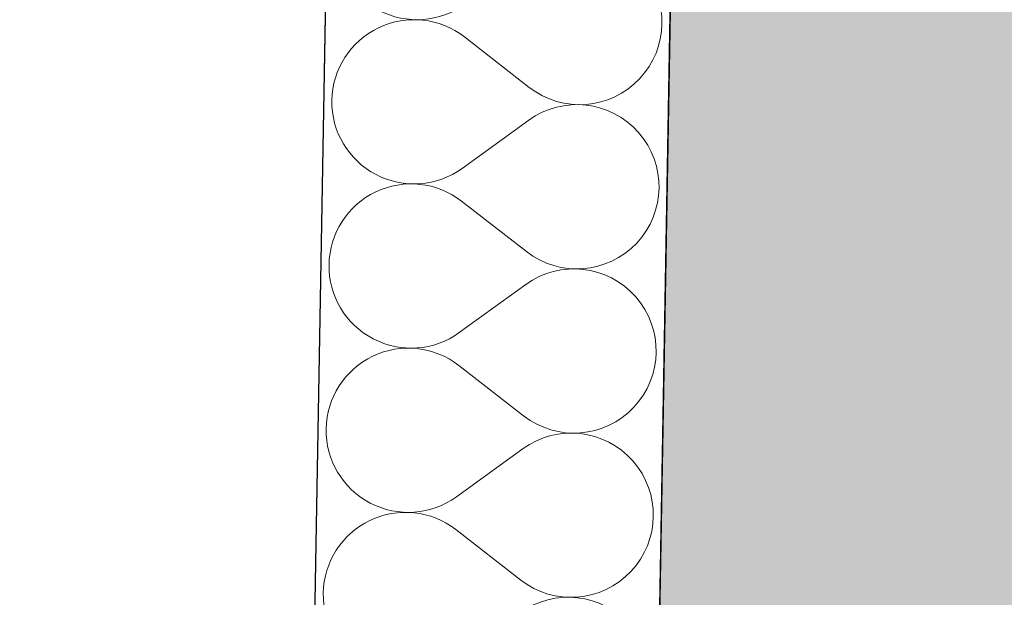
# Model space of a CAD drawing. Header units: millimetres. Extents: x -24674 to 2959, y -2716 to 20653.
# Tile 48 of 161: x -20642 to -20185, y 8204 to 8472. Entities that reach past the tile are written whole.
import ezdxf

# ---------------------------------------------------------------- set-up
doc = ezdxf.new("R2010")
doc.units = ezdxf.units.MM
doc.header["$MEASUREMENT"] = 0
doc.linetypes.add('Wipeout_Contour', pattern=[1000, 0, -1000])
for name, color, linetype in [('9._POHLED ZÁPADNÍ_1_Konstrukce - nosné', 7, 'Continuous'), ('9._POHLED ZÁPADNÍ_1_Nové_Konstrukce - nosné', 7, 'Continuous'), ('9._POHLED ZÁPADNÍ_1_Nové_Výplně – Řezové', 7, 'Continuous'), ('9._POHLED ZÁPADNÍ_1_Výplně – Řezové', 7, 'Continuous'), ('9._POHLED ZÁPADNÍ_1_VÝTAH VAR 1', 7, 'Continuous')]:
    doc.layers.add(name, color=color, linetype=linetype)

# ---------------------------------------------------------------- blocks, each defined once
blk = doc.blocks.new('*X4', base_point=(-27719.5, -6043.99))
at = {"layer": '9._POHLED ZÁPADNÍ_1_Nové_Výplně – Řezové', "color": 21, "linetype": 'Continuous', "lineweight": 20, "true_color": 0xffaaaa}
for p, q in [((-20471.77, 8470.04), (-20474.3, 8469.04)), ((-20469.18, 8470.85), (-20471.77, 8470.04)), ((-20466.53, 8471.48), (-20469.18, 8470.85)), ((-20463.84, 8471.91), (-20466.53, 8471.48)), ((-20461.13, 8472.15), (-20463.84, 8471.91)), ((-20458.41, 8472.2), (-20461.13, 8472.15)), ((-20455.7, 8472.05), (-20458.41, 8472.2)), ((-20453, 8471.71), (-20455.7, 8472.05)), ((-20450.33, 8471.18), (-20453, 8471.71)), ((-20447.7, 8470.46), (-20450.33, 8471.18)), ((-20445.14, 8469.56), (-20447.7, 8470.46)), ((-20344.31, 8467.49), (-20344.17, 8470.21)), ((-20344.17, 8470.21), (-20344.22, 8472.93)), ((-20479.12, 8466.52), (-20481.38, 8465.01)), ((-20476.76, 8467.87), (-20479.12, 8466.52)), ((-20474.3, 8469.04), (-20476.76, 8467.87)), ((-20442.65, 8468.47), (-20445.14, 8469.56)), ((-20440.24, 8467.21), (-20442.65, 8468.47)), ((-20437.92, 8465.78), (-20440.24, 8467.21)), ((-20435.72, 8464.18), (-20437.92, 8465.78)), ((-20344.65, 8464.79), (-20344.31, 8467.49)), ((-20485.56, 8461.52), (-20487.44, 8459.56)), ((-20483.53, 8463.34), (-20485.56, 8461.52)), ((-20481.38, 8465.01), (-20483.53, 8463.34)), ((-20405.64, 8440.8), (-20435.72, 8464.18)), ((-20345.9, 8459.5), (-20345.18, 8462.12)), ((-20345.18, 8462.12), (-20344.65, 8464.79)), ((-20489.19, 8457.48), (-20490.78, 8455.27)), ((-20487.44, 8459.56), (-20489.19, 8457.48)), ((-20347.89, 8454.44), (-20346.8, 8456.93)), ((-20346.8, 8456.93), (-20345.9, 8459.5)), ((-20492.21, 8452.96), (-20493.47, 8450.54)), ((-20490.78, 8455.27), (-20492.21, 8452.96)), ((-20350.58, 8449.71), (-20349.15, 8452.03)), ((-20349.15, 8452.03), (-20347.89, 8454.44)), ((-20494.55, 8448.05), (-20495.46, 8445.48)), ((-20493.47, 8450.54), (-20494.55, 8448.05)), ((-20353.91, 8445.42), (-20352.17, 8447.51)), ((-20352.17, 8447.51), (-20350.58, 8449.71)), ((-20496.18, 8442.86), (-20496.71, 8440.19)), ((-20495.46, 8445.48), (-20496.18, 8442.86)), ((-20357.83, 8441.64), (-20355.8, 8443.46)), ((-20355.8, 8443.46), (-20353.91, 8445.42)), ((-20496.71, 8440.19), (-20497.05, 8437.49)), ((-20405.64, 8440.8), (-20403.44, 8439.21)), ((-20403.44, 8439.21), (-20401.12, 8437.78)), ((-20401.12, 8437.78), (-20398.71, 8436.51)), ((-20364.6, 8437.12), (-20362.24, 8438.46)), ((-20362.24, 8438.46), (-20359.97, 8439.97)), ((-20359.97, 8439.97), (-20357.83, 8441.64)), ((-20497.05, 8437.49), (-20497.19, 8434.78)), ((-20497.19, 8434.78), (-20497.14, 8432.06)), ((-20398.71, 8436.51), (-20396.22, 8435.43)), ((-20396.22, 8435.43), (-20393.65, 8434.52)), ((-20393.65, 8434.52), (-20391.03, 8433.8)), ((-20391.03, 8433.8), (-20388.36, 8433.27)), ((-20388.36, 8433.27), (-20385.66, 8432.93)), ((-20380.23, 8432.83), (-20377.52, 8433.07)), ((-20377.52, 8433.07), (-20374.83, 8433.51)), ((-20374.83, 8433.51), (-20372.18, 8434.13)), ((-20372.18, 8434.13), (-20369.59, 8434.95)), ((-20369.59, 8434.95), (-20367.05, 8435.94)), ((-20367.05, 8435.94), (-20364.6, 8437.12)), ((-20497.14, 8432.06), (-20496.9, 8429.35)), ((-20496.9, 8429.35), (-20496.46, 8426.66)), ((-20398.83, 8429.6), (-20401.29, 8428.43)), ((-20396.3, 8430.6), (-20398.83, 8429.6)), ((-20393.71, 8431.42), (-20396.3, 8430.6)), ((-20391.06, 8432.05), (-20393.71, 8431.42)), ((-20388.38, 8432.49), (-20391.06, 8432.05)), ((-20385.67, 8432.73), (-20388.38, 8432.49)), ((-20382.95, 8432.78), (-20385.67, 8432.73)), ((-20385.66, 8432.93), (-20382.95, 8432.78)), ((-20382.95, 8432.78), (-20380.23, 8432.83)), ((-20380.23, 8432.64), (-20382.95, 8432.78)), ((-20377.53, 8432.3), (-20380.23, 8432.64)), ((-20374.86, 8431.78), (-20377.53, 8432.3)), ((-20372.24, 8431.06), (-20374.86, 8431.78)), ((-20369.67, 8430.16), (-20372.24, 8431.06)), ((-20367.17, 8429.07), (-20369.67, 8430.16)), ((-20364.76, 8427.81), (-20367.17, 8429.07)), ((-20496.46, 8426.66), (-20495.83, 8424.01)), ((-20495.83, 8424.01), (-20495.02, 8421.42)), ((-20405.91, 8425.56), (-20436.78, 8403.24)), ((-20403.65, 8427.08), (-20405.91, 8425.56)), ((-20401.29, 8428.43), (-20403.65, 8427.08)), ((-20362.45, 8426.39), (-20364.76, 8427.81)), ((-20360.24, 8424.8), (-20362.45, 8426.39)), ((-20358.15, 8423.05), (-20360.24, 8424.8)), ((-20495.02, 8421.42), (-20494.02, 8418.89)), ((-20356.19, 8421.17), (-20358.15, 8423.05)), ((-20354.37, 8419.14), (-20356.19, 8421.17)), ((-20494.02, 8418.89), (-20492.85, 8416.43)), ((-20492.85, 8416.43), (-20491.5, 8414.07)), ((-20352.7, 8417), (-20354.37, 8419.14)), ((-20351.19, 8414.74), (-20352.7, 8417)), ((-20491.5, 8414.07), (-20489.98, 8411.81)), ((-20489.98, 8411.81), (-20488.31, 8409.66)), ((-20349.84, 8412.37), (-20351.19, 8414.74)), ((-20348.67, 8409.92), (-20349.84, 8412.37)), ((-20488.31, 8409.66), (-20486.49, 8407.64)), ((-20486.49, 8407.64), (-20484.54, 8405.75)), ((-20484.54, 8405.75), (-20482.45, 8404.01)), ((-20347.67, 8407.39), (-20348.67, 8409.92)), ((-20346.85, 8404.79), (-20347.67, 8407.39)), ((-20482.45, 8404.01), (-20480.24, 8402.42)), ((-20480.24, 8402.42), (-20477.92, 8400.99)), ((-20441.4, 8400.38), (-20439.04, 8401.73)), ((-20439.04, 8401.73), (-20436.78, 8403.24)), ((-20346.23, 8402.14), (-20346.85, 8404.79)), ((-20345.79, 8399.46), (-20346.23, 8402.14)), ((-20477.92, 8400.99), (-20475.51, 8399.73)), ((-20475.51, 8399.73), (-20473.02, 8398.65)), ((-20473.02, 8398.65), (-20470.45, 8397.75)), ((-20470.45, 8397.75), (-20467.83, 8397.03)), ((-20467.83, 8397.03), (-20465.16, 8396.5)), ((-20454.31, 8396.32), (-20451.63, 8396.76)), ((-20451.63, 8396.76), (-20448.98, 8397.39)), ((-20448.98, 8397.39), (-20446.38, 8398.2)), ((-20446.38, 8398.2), (-20443.85, 8399.2)), ((-20443.85, 8399.2), (-20441.4, 8400.38)), ((-20345.55, 8396.75), (-20345.79, 8399.46)), ((-20345.5, 8394.03), (-20345.55, 8396.75)), ((-20475.63, 8392.86), (-20478.09, 8391.69)), ((-20473.1, 8393.86), (-20475.63, 8392.86)), ((-20470.5, 8394.67), (-20473.1, 8393.86)), ((-20467.86, 8395.3), (-20470.5, 8394.67)), ((-20465.17, 8395.73), (-20467.86, 8395.3)), ((-20462.46, 8395.97), (-20465.17, 8395.73)), ((-20465.16, 8396.5), (-20462.46, 8396.16)), ((-20462.46, 8396.16), (-20459.74, 8396.02)), ((-20459.74, 8396.02), (-20462.46, 8395.97)), ((-20459.74, 8396.02), (-20457.02, 8396.07)), ((-20457.02, 8395.88), (-20459.74, 8396.02)), ((-20457.02, 8396.07), (-20454.31, 8396.32)), ((-20454.32, 8395.54), (-20457.02, 8395.88)), ((-20451.66, 8395), (-20454.32, 8395.54)), ((-20449.03, 8394.28), (-20451.66, 8395)), ((-20446.47, 8393.38), (-20449.03, 8394.28)), ((-20443.97, 8392.29), (-20446.47, 8393.38)), ((-20441.56, 8391.03), (-20443.97, 8392.29)), ((-20345.64, 8391.31), (-20345.5, 8394.03)), ((-20482.71, 8388.83), (-20484.86, 8387.16)), ((-20480.45, 8390.34), (-20482.71, 8388.83)), ((-20478.09, 8391.69), (-20480.45, 8390.34)), ((-20439.25, 8389.6), (-20441.56, 8391.03)), ((-20437.04, 8388.01), (-20439.25, 8389.6)), ((-20406.97, 8364.62), (-20437.04, 8388.01)), ((-20346.51, 8385.95), (-20345.98, 8388.61)), ((-20345.98, 8388.61), (-20345.64, 8391.31)), ((-20488.77, 8383.39), (-20490.52, 8381.3)), ((-20486.88, 8385.34), (-20488.77, 8383.39)), ((-20484.86, 8387.16), (-20486.88, 8385.34)), ((-20348.13, 8380.76), (-20347.23, 8383.32)), ((-20347.23, 8383.32), (-20346.51, 8385.95)), ((-20492.11, 8379.09), (-20493.54, 8376.78)), ((-20490.52, 8381.3), (-20492.11, 8379.09)), ((-20349.22, 8378.26), (-20348.13, 8380.76)), ((-20494.8, 8374.37), (-20495.88, 8371.87)), ((-20493.54, 8376.78), (-20494.8, 8374.37)), ((-20351.91, 8373.54), (-20350.48, 8375.85)), ((-20350.48, 8375.85), (-20349.22, 8378.26)), ((-20496.79, 8369.31), (-20497.51, 8366.68)), ((-20495.88, 8371.87), (-20496.79, 8369.31)), ((-20357.13, 8367.28), (-20355.24, 8369.24)), ((-20355.24, 8369.24), (-20353.5, 8371.33)), ((-20353.5, 8371.33), (-20351.91, 8373.54)), ((-20497.51, 8366.68), (-20498.04, 8364.01)), ((-20406.97, 8364.62), (-20404.76, 8363.03)), ((-20361.3, 8363.8), (-20359.15, 8365.46)), ((-20359.15, 8365.46), (-20357.13, 8367.28)), ((-20498.37, 8361.31), (-20498.52, 8358.6)), ((-20498.04, 8364.01), (-20498.37, 8361.31)), ((-20404.76, 8363.03), (-20402.45, 8361.6)), ((-20402.45, 8361.6), (-20400.04, 8360.34)), ((-20400.04, 8360.34), (-20397.55, 8359.25)), ((-20368.38, 8359.76), (-20365.93, 8360.94)), ((-20365.93, 8360.94), (-20363.56, 8362.28)), ((-20363.56, 8362.28), (-20361.3, 8363.8)), ((-20498.52, 8358.6), (-20498.47, 8355.88)), ((-20498.47, 8355.88), (-20498.22, 8353.17)), ((-20397.55, 8359.25), (-20394.98, 8358.34)), ((-20392.39, 8355.87), (-20395.04, 8355.24)), ((-20394.98, 8358.34), (-20392.36, 8357.62)), ((-20389.7, 8356.31), (-20392.39, 8355.87)), ((-20392.36, 8357.62), (-20389.69, 8357.09)), ((-20386.99, 8356.55), (-20389.7, 8356.31)), ((-20389.69, 8357.09), (-20386.99, 8356.75)), ((-20386.99, 8356.75), (-20384.27, 8356.6)), ((-20384.27, 8356.6), (-20386.99, 8356.55)), ((-20384.27, 8356.6), (-20381.55, 8356.65)), ((-20381.56, 8356.46), (-20384.27, 8356.6)), ((-20378.86, 8356.13), (-20381.56, 8356.46)), ((-20381.55, 8356.65), (-20378.84, 8356.89)), ((-20376.19, 8355.6), (-20378.86, 8356.13)), ((-20378.84, 8356.89), (-20376.16, 8357.33)), ((-20373.56, 8354.88), (-20376.19, 8355.6)), ((-20376.16, 8357.33), (-20373.51, 8357.96)), ((-20373.51, 8357.96), (-20370.91, 8358.77)), ((-20370.91, 8358.77), (-20368.38, 8359.76)), ((-20498.22, 8353.17), (-20497.79, 8350.48)), ((-20404.98, 8350.9), (-20407.24, 8349.39)), ((-20402.61, 8352.25), (-20404.98, 8350.9)), ((-20400.16, 8353.43), (-20402.61, 8352.25)), ((-20397.63, 8354.43), (-20400.16, 8353.43)), ((-20395.04, 8355.24), (-20397.63, 8354.43)), ((-20371, 8353.98), (-20373.56, 8354.88)), ((-20368.5, 8352.89), (-20371, 8353.98)), ((-20366.09, 8351.64), (-20368.5, 8352.89)), ((-20363.78, 8350.21), (-20366.09, 8351.64)), ((-20497.79, 8350.48), (-20497.16, 8347.83)), ((-20497.16, 8347.83), (-20496.35, 8345.24)), ((-20407.24, 8349.39), (-20438.11, 8327.06)), ((-20361.57, 8348.62), (-20363.78, 8350.21)), ((-20359.48, 8346.88), (-20361.57, 8348.62)), ((-20357.52, 8344.99), (-20359.48, 8346.88)), ((-20496.35, 8345.24), (-20495.35, 8342.71)), ((-20495.35, 8342.71), (-20494.17, 8340.25)), ((-20355.7, 8342.97), (-20357.52, 8344.99)), ((-20354.03, 8340.82), (-20355.7, 8342.97)), ((-20494.17, 8340.25), (-20492.83, 8337.89)), ((-20492.83, 8337.89), (-20491.31, 8335.63)), ((-20352.52, 8338.56), (-20354.03, 8340.82)), ((-20351.17, 8336.19), (-20352.52, 8338.56)), ((-20491.31, 8335.63), (-20489.64, 8333.48)), ((-20489.64, 8333.48), (-20487.82, 8331.46)), ((-20349.99, 8333.74), (-20351.17, 8336.19)), ((-20349, 8331.21), (-20349.99, 8333.74)), ((-20487.82, 8331.46), (-20485.86, 8329.57)), ((-20485.86, 8329.57), (-20483.78, 8327.83)), ((-20348.18, 8328.61), (-20349, 8331.21)), ((-20347.55, 8325.97), (-20348.18, 8328.61)), ((-20483.78, 8327.83), (-20481.57, 8326.24)), ((-20481.57, 8326.24), (-20479.25, 8324.81)), ((-20479.25, 8324.81), (-20476.84, 8323.55)), ((-20476.84, 8323.55), (-20474.34, 8322.47)), ((-20445.18, 8323.02), (-20442.73, 8324.2)), ((-20442.73, 8324.2), (-20440.37, 8325.55)), ((-20440.37, 8325.55), (-20438.11, 8327.06)), ((-20347.12, 8323.28), (-20347.55, 8325.97)), ((-20474.34, 8322.47), (-20471.78, 8321.57)), ((-20469.18, 8319.12), (-20471.83, 8318.49)), ((-20471.78, 8321.57), (-20469.15, 8320.85)), ((-20466.5, 8319.55), (-20469.18, 8319.12)), ((-20469.15, 8320.85), (-20466.48, 8320.32)), ((-20463.79, 8319.79), (-20466.5, 8319.55)), ((-20466.48, 8320.32), (-20463.79, 8319.99)), ((-20463.79, 8319.99), (-20461.07, 8319.84)), ((-20461.07, 8319.84), (-20463.79, 8319.79)), ((-20461.07, 8319.84), (-20458.35, 8319.89)), ((-20458.35, 8319.7), (-20461.07, 8319.84)), ((-20458.35, 8319.89), (-20455.64, 8320.14)), ((-20455.65, 8319.36), (-20458.35, 8319.7)), ((-20452.98, 8318.83), (-20455.65, 8319.36)), ((-20455.64, 8320.14), (-20452.95, 8320.58)), ((-20452.95, 8320.58), (-20450.31, 8321.21)), ((-20450.31, 8321.21), (-20447.71, 8322.02)), ((-20447.71, 8322.02), (-20445.18, 8323.02)), ((-20346.87, 8320.57), (-20347.12, 8323.28)), ((-20346.82, 8317.85), (-20346.87, 8320.57)), ((-20479.41, 8315.51), (-20481.78, 8314.16)), ((-20476.96, 8316.68), (-20479.41, 8315.51)), ((-20474.43, 8317.68), (-20476.96, 8316.68)), ((-20471.83, 8318.49), (-20474.43, 8317.68)), ((-20450.36, 8318.1), (-20452.98, 8318.83)), ((-20447.8, 8317.2), (-20450.36, 8318.1)), ((-20445.3, 8316.11), (-20447.8, 8317.2)), ((-20442.89, 8314.85), (-20445.3, 8316.11)), ((-20440.58, 8313.42), (-20442.89, 8314.85)), ((-20347.31, 8312.43), (-20346.97, 8315.13)), ((-20346.97, 8315.13), (-20346.82, 8317.85)), ((-20486.19, 8310.98), (-20488.21, 8309.17)), ((-20484.04, 8312.65), (-20486.19, 8310.98)), ((-20481.78, 8314.16), (-20484.04, 8312.65)), ((-20438.37, 8311.83), (-20440.58, 8313.42)), ((-20408.3, 8288.44), (-20438.37, 8311.83)), ((-20347.84, 8309.77), (-20347.31, 8312.43)), ((-20490.1, 8307.21), (-20491.84, 8305.12)), ((-20488.21, 8309.17), (-20490.1, 8307.21)), ((-20349.46, 8304.58), (-20348.56, 8307.14)), ((-20348.56, 8307.14), (-20347.84, 8309.77)), ((-20493.44, 8302.91), (-20494.87, 8300.6)), ((-20491.84, 8305.12), (-20493.44, 8302.91)), ((-20351.81, 8299.67), (-20350.55, 8302.08)), ((-20350.55, 8302.08), (-20349.46, 8304.58)), ((-20496.13, 8298.19), (-20497.21, 8295.69)), ((-20494.87, 8300.6), (-20496.13, 8298.19)), ((-20354.83, 8295.15), (-20353.23, 8297.36)), ((-20353.23, 8297.36), (-20351.81, 8299.67)), ((-20498.11, 8293.13), (-20498.83, 8290.5)), ((-20497.21, 8295.69), (-20498.11, 8293.13)), ((-20358.46, 8291.1), (-20356.57, 8293.06)), ((-20356.57, 8293.06), (-20354.83, 8295.15)), ((-20499.36, 8287.83), (-20499.7, 8285.13)), ((-20498.83, 8290.5), (-20499.36, 8287.83)), ((-20408.3, 8288.44), (-20406.09, 8286.85)), ((-20364.89, 8286.11), (-20362.63, 8287.62)), ((-20362.63, 8287.62), (-20360.48, 8289.29)), ((-20360.48, 8289.29), (-20358.46, 8291.1)), ((-20499.7, 8285.13), (-20499.85, 8282.42)), ((-20499.85, 8282.42), (-20499.8, 8279.7)), ((-20406.09, 8286.85), (-20403.78, 8285.42)), ((-20403.78, 8285.42), (-20401.37, 8284.16)), ((-20401.37, 8284.16), (-20398.87, 8283.07)), ((-20398.87, 8283.07), (-20396.31, 8282.16)), ((-20374.84, 8281.78), (-20372.24, 8282.59)), ((-20372.24, 8282.59), (-20369.71, 8283.58)), ((-20369.71, 8283.58), (-20367.26, 8284.76)), ((-20367.26, 8284.76), (-20364.89, 8286.11)), ((-20499.8, 8279.7), (-20499.55, 8276.99)), ((-20398.96, 8278.25), (-20401.49, 8277.25)), ((-20396.36, 8279.06), (-20398.96, 8278.25)), ((-20393.72, 8279.69), (-20396.36, 8279.06)), ((-20396.31, 8282.16), (-20393.69, 8281.44)), ((-20391.03, 8280.13), (-20393.72, 8279.69)), ((-20393.69, 8281.44), (-20391.02, 8280.91)), ((-20388.32, 8280.37), (-20391.03, 8280.13)), ((-20391.02, 8280.91), (-20388.32, 8280.57)), ((-20388.32, 8280.57), (-20385.6, 8280.43)), ((-20385.6, 8280.43), (-20388.32, 8280.37)), ((-20385.6, 8280.43), (-20382.88, 8280.47)), ((-20382.89, 8280.28), (-20385.6, 8280.43)), ((-20380.19, 8279.95), (-20382.89, 8280.28)), ((-20382.88, 8280.47), (-20380.17, 8280.72)), ((-20377.52, 8279.42), (-20380.19, 8279.95)), ((-20380.17, 8280.72), (-20377.49, 8281.15)), ((-20374.89, 8278.7), (-20377.52, 8279.42)), ((-20377.49, 8281.15), (-20374.84, 8281.78)), ((-20372.33, 8277.8), (-20374.89, 8278.7)), ((-20499.55, 8276.99), (-20499.12, 8274.3)), ((-20499.12, 8274.3), (-20498.49, 8271.66)), ((-20406.3, 8274.72), (-20408.56, 8273.21)), ((-20403.94, 8276.07), (-20406.3, 8274.72)), ((-20401.49, 8277.25), (-20403.94, 8276.07)), ((-20369.83, 8276.72), (-20372.33, 8277.8)), ((-20367.42, 8275.46), (-20369.83, 8276.72)), ((-20365.1, 8274.03), (-20367.42, 8275.46)), ((-20362.9, 8272.44), (-20365.1, 8274.03)), ((-20498.49, 8271.66), (-20497.67, 8269.06)), ((-20497.67, 8269.06), (-20496.68, 8266.53)), ((-20408.56, 8273.21), (-20439.43, 8250.88)), ((-20360.81, 8270.7), (-20362.9, 8272.44)), ((-20358.85, 8268.81), (-20360.81, 8270.7)), ((-20357.03, 8266.79), (-20358.85, 8268.81)), ((-20496.68, 8266.53), (-20495.5, 8264.08)), ((-20355.36, 8264.64), (-20357.03, 8266.79)), ((-20353.84, 8262.38), (-20355.36, 8264.64)), ((-20495.5, 8264.08), (-20494.15, 8261.71)), ((-20494.15, 8261.71), (-20492.64, 8259.45)), ((-20352.5, 8260.01), (-20353.84, 8262.38)), ((-20351.32, 8257.56), (-20352.5, 8260.01)), ((-20492.64, 8259.45), (-20490.97, 8257.3)), ((-20490.97, 8257.3), (-20489.15, 8255.28)), ((-20489.15, 8255.28), (-20487.19, 8253.39)), ((-20350.32, 8255.03), (-20351.32, 8257.56)), ((-20349.51, 8252.43), (-20350.32, 8255.03)), ((-20487.19, 8253.39), (-20485.1, 8251.65)), ((-20485.1, 8251.65), (-20482.9, 8250.06)), ((-20441.69, 8249.37), (-20439.43, 8250.88)), ((-20348.88, 8249.79), (-20349.51, 8252.43)), ((-20482.9, 8250.06), (-20480.58, 8248.63)), ((-20480.58, 8248.63), (-20478.17, 8247.37)), ((-20478.17, 8247.37), (-20475.67, 8246.29)), ((-20475.67, 8246.29), (-20473.11, 8245.39)), ((-20449.04, 8245.84), (-20446.51, 8246.84)), ((-20446.51, 8246.84), (-20444.06, 8248.02)), ((-20444.06, 8248.02), (-20441.69, 8249.37)), ((-20348.45, 8247.1), (-20348.88, 8249.79)), ((-20348.2, 8244.39), (-20348.45, 8247.1)), ((-20475.76, 8241.5), (-20478.29, 8240.51)), ((-20473.16, 8242.31), (-20475.76, 8241.5)), ((-20470.51, 8242.94), (-20473.16, 8242.31)), ((-20473.11, 8245.39), (-20470.48, 8244.67)), ((-20467.83, 8243.37), (-20470.51, 8242.94)), ((-20470.48, 8244.67), (-20467.81, 8244.14)), ((-20465.12, 8243.62), (-20467.83, 8243.37)), ((-20467.81, 8244.14), (-20465.11, 8243.81)), ((-20462.4, 8243.66), (-20465.12, 8243.62)), ((-20465.11, 8243.81), (-20462.4, 8243.66)), ((-20462.4, 8243.66), (-20459.68, 8243.72)), ((-20459.68, 8243.52), (-20462.4, 8243.66)), ((-20459.68, 8243.72), (-20456.97, 8243.96)), ((-20456.98, 8243.18), (-20459.68, 8243.52)), ((-20454.31, 8242.65), (-20456.98, 8243.18)), ((-20456.97, 8243.96), (-20454.28, 8244.4)), ((-20451.69, 8241.93), (-20454.31, 8242.65)), ((-20454.28, 8244.4), (-20451.64, 8245.03)), ((-20449.12, 8241.02), (-20451.69, 8241.93)), ((-20451.64, 8245.03), (-20449.04, 8245.84)), ((-20348.3, 8238.96), (-20348.15, 8241.67)), ((-20348.15, 8241.67), (-20348.2, 8244.39)), ((-20483.11, 8237.98), (-20485.37, 8236.47)), ((-20480.74, 8239.33), (-20483.11, 8237.98)), ((-20478.29, 8240.51), (-20480.74, 8239.33)), ((-20446.63, 8239.93), (-20449.12, 8241.02)), ((-20444.22, 8238.67), (-20446.63, 8239.93)), ((-20441.91, 8237.24), (-20444.22, 8238.67)), ((-20439.7, 8235.65), (-20441.91, 8237.24)), ((-20348.64, 8236.26), (-20348.3, 8238.96)), ((-20489.54, 8232.99), (-20491.43, 8231.03)), ((-20487.52, 8234.8), (-20489.54, 8232.99)), ((-20485.37, 8236.47), (-20487.52, 8234.8)), ((-20409.63, 8212.26), (-20439.7, 8235.65)), ((-20349.88, 8230.96), (-20349.16, 8233.59)), ((-20349.16, 8233.59), (-20348.64, 8236.26)), ((-20493.17, 8228.94), (-20494.76, 8226.73)), ((-20491.43, 8231.03), (-20493.17, 8228.94)), ((-20351.87, 8225.9), (-20350.79, 8228.4)), ((-20350.79, 8228.4), (-20349.88, 8230.96)), ((-20496.19, 8224.42), (-20497.45, 8222.01)), ((-20494.76, 8226.73), (-20496.19, 8224.42)), ((-20354.56, 8221.18), (-20353.13, 8223.49)), ((-20353.13, 8223.49), (-20351.87, 8225.9)), ((-20498.54, 8219.51), (-20499.44, 8216.95)), ((-20497.45, 8222.01), (-20498.54, 8219.51)), ((-20357.9, 8216.88), (-20356.15, 8218.97)), ((-20356.15, 8218.97), (-20354.56, 8221.18)), ((-20500.16, 8214.32), (-20500.69, 8211.66)), ((-20499.44, 8216.95), (-20500.16, 8214.32)), ((-20361.81, 8213.11), (-20359.79, 8214.92)), ((-20359.79, 8214.92), (-20357.9, 8216.88)), ((-20500.69, 8211.66), (-20501.03, 8208.96)), ((-20409.63, 8212.26), (-20407.42, 8210.67)), ((-20407.42, 8210.67), (-20405.11, 8209.24)), ((-20368.59, 8208.58), (-20366.22, 8209.93)), ((-20366.22, 8209.93), (-20363.96, 8211.44)), ((-20363.96, 8211.44), (-20361.81, 8213.11)), ((-20501.03, 8208.96), (-20501.17, 8206.24)), ((-20501.17, 8206.24), (-20501.12, 8203.52)), ((-20405.11, 8209.24), (-20402.7, 8207.98)), ((-20402.7, 8207.98), (-20400.2, 8206.89)), ((-20400.2, 8206.89), (-20397.64, 8205.99)), ((-20397.64, 8205.99), (-20395.01, 8205.26)), ((-20395.01, 8205.26), (-20392.35, 8204.73)), ((-20381.5, 8204.54), (-20378.82, 8204.97)), ((-20378.82, 8204.97), (-20376.17, 8205.6)), ((-20376.17, 8205.6), (-20373.57, 8206.41)), ((-20373.57, 8206.41), (-20371.04, 8207.41)), ((-20371.04, 8207.41), (-20368.59, 8208.58)), ((-20392.35, 8204.73), (-20389.65, 8204.39)), ((-20389.65, 8204.39), (-20386.93, 8204.25)), ((-20386.93, 8204.25), (-20384.21, 8204.3)), ((-20384.21, 8204.3), (-20381.5, 8204.54))]:
    blk.add_line(p, q, dxfattribs=at)
blk = doc.blocks.new('*X18', base_point=(-27719.5, -6043.99))
at = {"layer": '9._POHLED ZÁPADNÍ_1_Nové_Výplně – Řezové', "color": 21, "linetype": 'Continuous', "lineweight": 20, "true_color": 0xffaaaa}
for p, q in [((-20405.64, 8440.8), (-20435.72, 8464.18)), ((-20405.91, 8425.56), (-20436.78, 8403.24)), ((-20406.97, 8364.62), (-20437.04, 8388.01)), ((-20407.24, 8349.39), (-20438.11, 8327.06)), ((-20408.3, 8288.44), (-20438.37, 8311.83)), ((-20408.56, 8273.21), (-20439.43, 8250.88)), ((-20409.63, 8212.26), (-20439.7, 8235.65))]:
    blk.add_line(p, q, dxfattribs=at)
for centre, start, end in [((-20457.77, 8510.29), 179.0012, 305.8711), ((-20382.26, 8470.87), 232.1313, 125.8711), ((-20459.1, 8434.11), 52.1313, 179.0012), ((-20459.1, 8434.11), 179.0012, 305.8711), ((-20383.59, 8394.69), 232.1313, 125.8711), ((-20460.43, 8357.93), 52.1313, 179.0012), ((-20460.43, 8357.93), 179.0012, 305.8711), ((-20384.91, 8318.52), 232.1313, 125.8711), ((-20461.76, 8281.75), 52.1313, 179.0012), ((-20461.76, 8281.75), 179.0012, 305.8711), ((-20386.24, 8242.34), 232.1313, 125.8711), ((-20463.08, 8205.57), 52.1313, 179.0012), ((-20463.08, 8205.57), 179.0012, 305.8711), ((-20387.57, 8166.16), 232.1313, 125.8711)]:
    blk.add_arc(centre, 38.1, start, end, dxfattribs=at)

msp = doc.modelspace()

# ---------------------------------------------------------------- wipeouts: each hides what was drawn before it
at = {"color": 254, "linetype": 'Wipeout_Contour', "lineweight": 0, "ltscale": 108323.765576}
msp.add_wipeout([(-20470.48, 10185.48), (-20571.1, 4413.92), (-20421.12, 4411.3), (-20411.13, 4411.13), (-20313.53, 10008.83)], dxfattribs=at).dxf.layer = '9._POHLED ZÁPADNÍ_1_Nové_Výplně – Řezové'

# ---------------------------------------------------------------- next in the draw order: hatches: boundary and pattern name
at = {"layer": '9._POHLED ZÁPADNÍ_1_Výplně – Řezové', "linetype": 'Continuous', "lineweight": 13}
msp.add_hatch(color=254, dxfattribs=at).paths.add_polyline_path([(-20313.37, 10013.89), (-20411.95, 4415.68), (-20112, 4410.4), (-20020.94, 9581.29)])

# ---------------------------------------------------------------- next in the draw order: linework, layer by layer
at = {"layer": '9._POHLED ZÁPADNÍ_1_Konstrukce - nosné', "color": 7, "linetype": 'Continuous', "lineweight": 50, "flags": 128}
msp.add_lwpolyline([(-20313.37, 10013.89), (-20411.95, 4415.68)], dxfattribs=at)
at = {"layer": '9._POHLED ZÁPADNÍ_1_Nové_Konstrukce - nosné', "color": 1, "linetype": 'Continuous', "lineweight": 25, "flags": 128}
for points in [[(-20470.48, 10185.48), (-20571.1, 4413.92)], [(-20411.13, 4411.13), (-20313.53, 10008.83)]]:
    msp.add_lwpolyline(points, dxfattribs=at)

# ---------------------------------------------------------------- next in the draw order: block references
at = {"layer": '9._POHLED ZÁPADNÍ_1_VÝTAH VAR 1', "color": 9, "linetype": 'Continuous', "lineweight": 13}
msp.add_blockref('*X4', (-27719.5, -6043.99), dxfattribs=at)

# ---------------------------------------------------------------- next in the draw order: wipeouts: each hides what was drawn before it
at = {"color": 254, "linetype": 'Wipeout_Contour', "lineweight": 0, "ltscale": 274303.920399}
msp.add_wipeout([(-20641.96, 349.65), (-20481.93, 349.73), (-20428.28, 3427.35), (-20533.92, 3427.35), (-20533.92, 3677.35), (-20423.92, 3677.35), (-20313.53, 10008.83), (-20473.28, 10024.95), (-20580.69, 3864), (-20570.98, 4415.68), (-20411.95, 4415.68), (-20421.63, 3865.76), (-20580.69, 3864)], dxfattribs=at).dxf.layer = '9._POHLED ZÁPADNÍ_1_Nové_Výplně – Řezové'

# ---------------------------------------------------------------- next in the draw order: linework, layer by layer
at = {"layer": '9._POHLED ZÁPADNÍ_1_Nové_Konstrukce - nosné', "color": 1, "linetype": 'Continuous', "lineweight": 25, "flags": 128}
for points in [[(-20470.48, 10185.48), (-20641.96, 349.65)], [(-20423.92, 3677.35), (-20313.53, 10008.83)]]:
    msp.add_lwpolyline(points, dxfattribs=at)

# ---------------------------------------------------------------- next in the draw order: block references
at = {"layer": '9._POHLED ZÁPADNÍ_1_VÝTAH VAR 1', "color": 9, "linetype": 'Continuous', "lineweight": 13}
msp.add_blockref('*X18', (-27719.5, -6043.99), dxfattribs=at)

doc.saveas('drawing.dxf')
